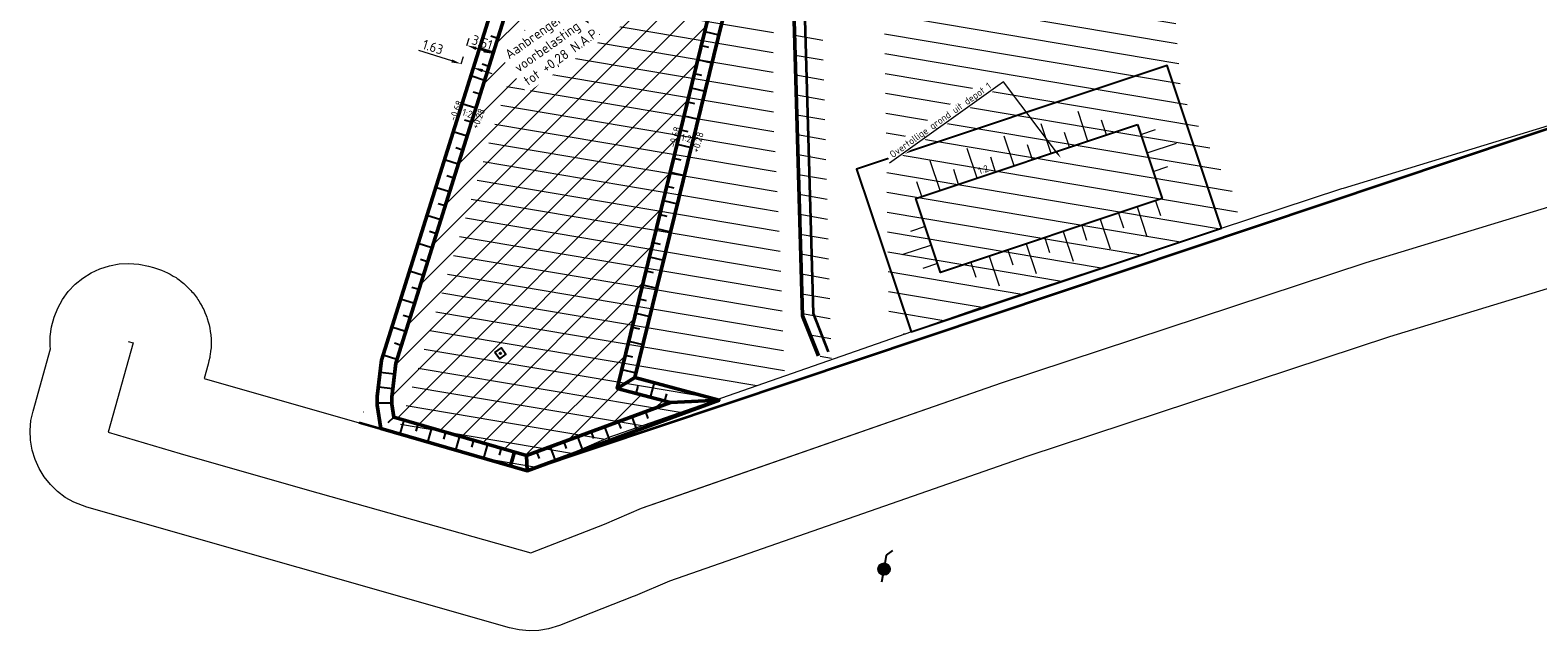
# Model space of a CAD drawing. Header units: metres. Extents: x 73551 to 77648, y 445066 to 446904.
# Tile 7 of 20: x 74949 to 75143, y 445306 to 445383. Entities that reach past the tile are written whole.
import ezdxf
from ezdxf import colors
from ezdxf.entities.mleader import LeaderData, LeaderLine
from ezdxf.math import Vec2, Vec3

# ---------------------------------------------------------------- set-up
doc = ezdxf.new("R2010")
doc.units = ezdxf.units.M
doc.header["$PDMODE"] = 35
doc.header["$PDSIZE"] = 3
doc.linetypes.add('VH-MATERIAALGRENS-SO', pattern=[2, 1, -1])
for name, color, linetype, lineweight, true_color in [('B-OI-KL-WATER_PVC_EVIDES INFRA-G', 5, 'KL-WATER-SO', 13, 0x0000ff), ('B-OI-KL-WATER_STEEL_813_EVIDES INFRA-G', 5, 'KL-WATER-SO', 13, 0x0000ff), ('B-OI-OG-INFO_EIS VOORZORGSMAATREGEL_EVIDES INFRA-G', 5, 'Continuous', 13, 0x0000ff), ('N-WE-GW-WATERGANG_SLOOT_WATERLIJN-G', 150, 'Continuous', 35, 0x007fff)]:
    doc.layers.add(name, color=color, linetype=linetype, lineweight=lineweight, true_color=true_color)
for name, color, linetype, lineweight in [('B-WE-GW-TALUDARCERING-S', 90, 'Continuous', 18), ('B-WE-GW-TALUDARCERING_KORT-G', 90, 'Continuous', 18), ('B-WE-GW-TALUDARCERING_LANG-G', 90, 'Continuous', 18), ('B-WE-VH-MATERIAALGRENS-G', 7, 'VH-MATERIAALGRENS-SO', 18), ('N-WE-GR-GROND-G', 90, 'Continuous', 25), ('N-WE-GW-ONTGRAVING-WERK-A-500', 92, 'Continuous', 18), ('N-WE-GW-OPHOGING-WERK-A-500', 92, 'Continuous', 18), ('N-WE-GW-TALUDARCERING-S', 90, 'Continuous', 25), ('N-WE-GW-TALUDARCERING_KORT-G', 90, 'Continuous', 25), ('N-WE-GW-TALUDARCERING_LANG-G', 90, 'Continuous', 25), ('N-WE-GW-VOORBELASTING-GD', 90, 'Continuous', 50), ('N-WE-GW-VOORBELASTING-M', 7, 'Continuous', 18), ('N-WE-GW-VOORBELASTING_ZAKBAAK-S', 90, 'Continuous', 25), ('N-WE-IE-TERREINAFSCHEIDING_KUNSTMATIG_HEKWERK-G', 20, 'IE-TERREINAFSCHEIDING_KUNSTMATIG-SO', 35), ('N-WE-MO-ONDERZOEK_PEILBUIS-S-500', 150, 'Continuous', 25), ('X-XX-AL-HOOGTELABEL-T18', 10, 'Continuous', 18), ('X-XX-AL-REFERENTIE-G', 7, 'Continuous', 18), ('X-XX-AL-T18', 10, 'Continuous', 18)]:
    doc.layers.add(name, color=color, linetype=linetype, lineweight=lineweight)
doc.styles.add('NLCS-ISO', font='NLCS-ISO.ttf')
doc.styles.add('NLCS-ISO-M500-T18', font='NLCS-ISO.ttf', dxfattribs={"height": 0.9})
doc.styles.add('NLCS-ISO-M500-T25', font='NLCS-ISO.ttf', dxfattribs={"height": 1.25})
doc.linetypes.add('IE-TERREINAFSCHEIDING_KUNSTMATIG-SO', pattern='A,4,[82,NLCS.SHX,S=0.75,R=90,X=0,Y=0],4,-2', length=10)
doc.linetypes.add('KL-WATER-SO', pattern='A,7,-0.5,[168,NLCS.shx,S=0.75,R=0,X=0.75,Y=0],-2', length=9.5)
doc.dimstyles.new('NLCS-M500-T25-PIJL_L3_H2', dxfattribs={"dimscale": 0.5, "dimtxt": 2.5, "dimasz": 2.5, "dimexe": 2, "dimexo": 2, "dimgap": 0.7, "dimtad": 1, "dimdec": 3, "dimzin": 0, "dimdsep": 46, "dimtxsty": 'NLCS-ISO-M500-T25', "dimcen": 0, "dimdle": 2, "dimclrd": 256, "dimclre": 256, "dimclrt": 256, "dimazin": 0, "dimtfac": 1, "dimtdec": 3, "dimtofl": 0, "dimtmove": 0, "dimatfit": 3, "dimfxl": 2, "dimfxlon": 1, "dimtfillclr": 256, "dimtolj": 1, "dimtzin": 0, "dimlwd": -1, "dimlwe": -1, "dimarcsym": 0})

# ---------------------------------------------------------------- blocks, each defined once
blk = doc.blocks.new('SMO-BODEM_PEILBUIS_1FILTER-SO')
h = blk.add_hatch(color=256)
edge = h.paths.add_edge_path()
edge.add_arc((0, 0), 1.5, 0, 360)
blk.add_line((2.56, 2.56), (4.57, 2.56))
at = {"flags": 128}
for points in [[(1.06, 1.06), (2.56, 2.56)], [(-2.34, -2.35), (-1.06, -1.07)]]:
    blk.add_lwpolyline(points, dxfattribs=at)
blk.add_circle((0, 0), 1.5)
at = {"style": 'NLCS-ISO'}
blk.add_attdef('NR', (2.93, -1.54), '', height=2.5, dxfattribs=at)
blk = doc.blocks.new('SGW-ZAKBAAK')
at = {"color": 0, "linetype": 'ByBlock', "lineweight": -2, "flags": 128}
blk.add_lwpolyline([(-0.25, 0.25), (0.25, 0.25), (0.25, -0.25), (-0.25, -0.25)], close=True, dxfattribs=at)
at = {"color": 0, "linetype": 'ByBlock', "lineweight": -2}
blk.add_circle((0, 0), 0.05, dxfattribs=at)
at = {"color": 0, "linetype": 'ByBlock', "lineweight": -2, "style": 'NLCS-ISO'}
blk.add_attdef('NUMMER', (0.4, -0.4), '', height=0.5, dxfattribs=at)
blk = doc.blocks.new('*U34')
at = {"layer": 'N-WE-GW-TALUDARCERING_KORT-G'}
for p, q in [((75024.67, 445332.44), (75024.99, 445331.56)), ((75028.16, 445333.72), (75028.48, 445332.85)), ((75021.18, 445331.15), (75021.5, 445330.28)), ((75014.19, 445328.58), (75014.51, 445327.71)), ((75017.68, 445329.87), (75018.01, 445329))]:
    blk.add_line(p, q, dxfattribs=at)
at = {"layer": 'N-WE-GW-TALUDARCERING_LANG-G'}
for p, q in [((75026.41, 445333.08), (75027.05, 445331.33)), ((75019.43, 445330.51), (75020.07, 445328.77)), ((75022.92, 445331.8), (75023.56, 445330.05)), ((75015.94, 445329.23), (75016.58, 445327.48))]:
    blk.add_line(p, q, dxfattribs=at)
blk = doc.blocks.new('*U35')
at = {"layer": 'N-WE-GW-TALUDARCERING_KORT-G'}
for p, q in [((75026.99, 445336.07), (75027.23, 445336.99)), ((75030.67, 445335.1), (75030.91, 445336.02))]:
    blk.add_line(p, q, dxfattribs=at)
at = {"layer": 'N-WE-GW-TALUDARCERING_LANG-G'}
blk.add_line((75028.83, 445335.59), (75029.31, 445337.43), dxfattribs=at)
blk = doc.blocks.new('*D76')
at = {"layer": 'Defpoints', "color": 0, "transparency": 16777216}
for p in [(75004.5, 445378.34), (75004.5, 445378.34), (75006.06, 445377.85)]:
    blk.add_point(p, dxfattribs=at)
at = {"layer": 'N-WE-GW-VOORBELASTING-M', "transparency": 16777216}
for p, q in [((75003.31, 445378.72), (74999.07, 445380.06)), ((75004.5, 445378.34), (75004.8, 445379.29)), ((75006.06, 445377.85), (75006.36, 445378.8)), ((75007.25, 445377.47), (75008.44, 445377.09))]:
    blk.add_line(p, q, dxfattribs=at)
for points in [[(75003.37, 445378.91), (75003.25, 445378.52), (75004.5, 445378.34)], [(75007.31, 445377.67), (75007.19, 445377.27), (75006.06, 445377.85)]]:
    blk.add_solid(points, dxfattribs=at)
at = {"layer": 'N-WE-GW-VOORBELASTING-M', "transparency": 16777216, "insert": (75000.89, 445380.5), "char_height": 1.25, "attachment_point": 5, "rotation": 342.4445, "style": 'NLCS-ISO-M500-T25'}
blk.add_mtext('\\A1;1.63', dxfattribs=at)
blk = doc.blocks.new('*D77')
at = {"layer": 'Defpoints', "color": 0, "transparency": 16777216}
for p in [(75005.25, 445380.7), (75004.97, 445379.83), (75008.32, 445378.77)]:
    blk.add_point(p, dxfattribs=at)
at = {"layer": 'N-WE-GW-VOORBELASTING-M', "transparency": 16777216}
for p, q in [((75005.25, 445380.7), (75005.55, 445381.65)), ((75008.59, 445379.64), (75008.89, 445380.59)), ((75007.4, 445380.02), (75006.44, 445380.32))]:
    blk.add_line(p, q, dxfattribs=at)
for points in [[(75006.5, 445380.52), (75006.38, 445380.12), (75005.25, 445380.7)], [(75007.46, 445380.21), (75007.34, 445379.82), (75008.59, 445379.64)]]:
    blk.add_solid(points, dxfattribs=at)
at = {"layer": 'N-WE-GW-VOORBELASTING-M', "transparency": 16777216, "insert": (75007.21, 445381.1), "char_height": 1.25, "attachment_point": 5, "rotation": 342.4445, "style": 'NLCS-ISO-M500-T25'}
blk.add_mtext('\\A1;3.51', dxfattribs=at)
blk = doc.blocks.new('*U100')
at = {"layer": 'B-WE-GW-TALUDARCERING_KORT-G'}
for p, q in [((75081.34, 445365.08), (75080.7, 445366.97)), ((75086.08, 445366.66), (75085.45, 445368.56)), ((75076.59, 445363.49), (75075.96, 445365.39)), ((75071.85, 445361.91), (75071.22, 445363.81)), ((75067.11, 445360.33), (75066.48, 445362.23)), ((75062.37, 445358.75), (75061.73, 445360.64))]:
    blk.add_line(p, q, dxfattribs=at)
at = {"layer": 'B-WE-GW-TALUDARCERING_LANG-G'}
for p, q in [((75083.71, 445365.87), (75082.44, 445369.66)), ((75078.97, 445364.29), (75077.7, 445368.08)), ((75069.48, 445361.12), (75068.21, 445364.92)), ((75074.22, 445362.7), (75072.96, 445366.5)), ((75064.74, 445359.54), (75063.47, 445363.33))]:
    blk.add_line(p, q, dxfattribs=at)
blk = doc.blocks.new('*U101')
at = {"layer": 'B-WE-GW-TALUDARCERING_KORT-G'}
for p, q in [((75062.82, 445354.91), (75060.92, 445354.28)), ((75064.4, 445350.16), (75062.5, 445349.53))]:
    blk.add_line(p, q, dxfattribs=at)
at = {"layer": 'B-WE-GW-TALUDARCERING_LANG-G'}
blk.add_line((75063.61, 445352.54), (75059.81, 445351.27), dxfattribs=at)
blk = doc.blocks.new('*U102')
at = {"layer": 'B-WE-GW-TALUDARCERING_KORT-G'}
for p, q in [((75092.38, 445358.22), (75093.02, 445356.32)), ((75087.64, 445356.64), (75088.27, 445354.74)), ((75078.16, 445353.47), (75078.79, 445351.58)), ((75082.9, 445355.06), (75083.53, 445353.16)), ((75073.41, 445351.89), (75074.05, 445349.99)), ((75068.67, 445350.31), (75069.3, 445348.41))]:
    blk.add_line(p, q, dxfattribs=at)
at = {"layer": 'B-WE-GW-TALUDARCERING_LANG-G'}
for p, q in [((75090.01, 445357.43), (75091.28, 445353.63)), ((75085.27, 445355.85), (75086.54, 445352.05)), ((75080.53, 445354.26), (75081.79, 445350.47)), ((75075.78, 445352.68), (75077.05, 445348.89)), ((75071.04, 445351.1), (75072.31, 445347.31))]:
    blk.add_line(p, q, dxfattribs=at)
blk = doc.blocks.new('*U103')
at = {"layer": 'B-WE-GW-TALUDARCERING_KORT-G'}
for p, q in [((75090.5, 445366.73), (75092.39, 445367.36)), ((75092.08, 445361.99), (75093.98, 445362.62))]:
    blk.add_line(p, q, dxfattribs=at)
at = {"layer": 'B-WE-GW-TALUDARCERING_LANG-G'}
blk.add_line((75091.29, 445364.36), (75095.08, 445365.63), dxfattribs=at)

msp = doc.modelspace()

# ---------------------------------------------------------------- hatches: boundary and pattern name
at = {"layer": 'N-WE-GW-ONTGRAVING-WERK-A-500'}
h = msp.add_hatch(dxfattribs=at)
h.set_pattern_fill('AGW-WERK_ONTGRAVEN-SO', color=256, scale=0.5, pattern_type=2)
h.set_pattern_definition([(170.4297, (74943.3185, 445018.8496), (-0.415643, -2.465206), [])])
h.paths.add_polyline_path([(75104.453, 445360.104), (75096.865, 445374.731), (75095.332, 445396.718), (75092.106, 445421.541), (75088.746, 445421.194), (75058.57, 445398.845), (75059.442, 445345.016), (75061.425, 445343.676), (75070.582, 445346.864), (75078.674, 445349.531), (75088.341, 445352.716), (75103.474, 445357.703)])
h = msp.add_hatch(dxfattribs=at)
h.set_pattern_fill('AGW-WERK_ONTGRAVEN-SO', color=256, scale=0.5, angle=35, pattern_type=2)
h.set_pattern_definition([(170, (0, 0), (-0.434120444, -2.462019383), [])])
edge = h.paths.add_edge_path()
edge.add_line((75050.127, 445410.662), (75039.879, 445413.78))
edge.add_line((75039.879, 445413.78), (75037.621, 445406.356))
edge.add_line((75037.621, 445406.356), (75045.337, 445404.008))
edge.add_arc((75044.755, 445402.095), 2, 1.61323, 73.08136, ccw=False)
edge.add_line((75046.754, 445402.151), (75048.335, 445346.019))
edge.add_line((75048.335, 445346.019), (75050.376, 445340.894))
edge.add_line((75050.376, 445340.894), (75052.03, 445340.404))
edge.add_line((75052.03, 445340.404), (75050.127, 445410.662))
h = msp.add_hatch(dxfattribs=at)
h.set_pattern_fill('AGW-WERK_ONTGRAVEN-SO', color=256, scale=0.5, pattern_type=2)
h.set_pattern_definition([(170.4297, (74893.451, 445002.1767), (-0.415643, -2.465206), [])])
h.paths.add_polyline_path([(75046.021, 445338.312), (75045.309, 445357.817), (75044.585, 445370.901), (75044.56, 445380.043), (75044.717, 445395.704), (75034.548, 445395.411), (75016.483, 445394.89), (74996.332, 445330.896), (75012.969, 445326.152), (75018.335, 445328.251), (75024.372, 445330.774), (75028.974, 445332.377), (75038.585, 445335.723)])
at = {"layer": 'N-WE-GW-OPHOGING-WERK-A-500'}
h = msp.add_hatch(dxfattribs=at)
h.set_pattern_fill('AGW-WERK_AANVULLEN-SOD', color=256, scale=0.5, pattern_type=2)
h.set_pattern_definition([(45, (0, 0), (-1.767766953, 1.767766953), [])])
h.paths.add_polyline_path([(75040.377, 445401.218), (75017.625, 445408.373), (75007.647, 445376.668), (74999.566, 445350.942), (74996.241, 445340.369), (74995.598, 445335.581), (74995.598, 445334.687), (74995.865, 445333.024), (75012.899, 445328.108), (75031.4, 445334.915), (75024.547, 445336.703)])

# ---------------------------------------------------------------- linework, layer by layer
at = {"layer": 'N-WE-GR-GROND-G', "flags": 128}
for points in [[(75102.083, 445357.279), (75095.125, 445378.137), (75055.273, 445364.836), (75062.255, 445343.986)], [(75091.332, 445370.546), (75094.496, 445361.06), (75066.038, 445351.567), (75062.873, 445361.053)]]:
    msp.add_lwpolyline(points, close=True, dxfattribs=at)
at = {"layer": 'N-WE-GW-TALUDARCERING_KORT-G'}
for p, q in [((75035.343, 445380.703), (75036.246, 445380.481)), ((75008.079, 445378.014), (75007.187, 445378.294)), ((75034.457, 445377.09), (75035.36, 445376.868)), ((75006.953, 445374.435), (75006.062, 445374.715)), ((75033.57, 445373.477), (75034.473, 445373.255)), ((75005.828, 445370.856), (75004.937, 445371.136)), ((75032.684, 445369.864), (75033.587, 445369.643)), ((75004.702, 445367.277), (75003.812, 445367.556)), ((75031.797, 445366.251), (75032.7, 445366.03)), ((75003.577, 445363.697), (75002.687, 445363.977)), ((75030.911, 445362.639), (75031.814, 445362.417)), ((75002.451, 445360.118), (75001.562, 445360.398)), ((75030.024, 445359.026), (75030.927, 445358.804)), ((75001.326, 445356.539), (75000.437, 445356.819)), ((75029.138, 445355.413), (75030.041, 445355.191)), ((75000.201, 445352.96), (74999.312, 445353.24)), ((75028.251, 445351.8), (75029.154, 445351.578)), ((74999.075, 445349.381), (74998.187, 445349.661)), ((75027.365, 445348.187), (75028.268, 445347.966)), ((74997.95, 445345.802), (74997.062, 445346.081)), ((75026.478, 445344.574), (75027.381, 445344.353)), ((74996.824, 445342.223), (74995.937, 445342.502)), ((75025.592, 445340.962), (75026.495, 445340.74)), ((74995.865, 445333.024), (74995.103, 445332.275)), ((74998.937, 445332.139), (74998.679, 445331.244)), ((75002.513, 445331.11), (75002.255, 445330.214)), ((75006.09, 445330.08), (75005.831, 445329.183)), ((75009.666, 445329.05), (75009.408, 445328.152))]:
    msp.add_line(p, q, dxfattribs=at)
at = {"layer": 'N-WE-GW-TALUDARCERING_KORT-G', "flags": 128}
for points in [[(74994.104, 445338.808), (74995.952, 445338.591)], [(74993.883, 445336.921), (74995.73, 445336.704)], [(74993.738, 445334.866), (74995.598, 445334.866)]]:
    msp.add_lwpolyline(points, dxfattribs=at)
at = {"layer": 'N-WE-GW-TALUDARCERING_LANG-G'}
for p, q in [((75035.786, 445382.509), (75037.593, 445382.066)), ((75034.9, 445378.896), (75036.706, 445378.453)), ((75007.516, 445376.224), (75005.734, 445376.785)), ((75034.013, 445375.283), (75035.82, 445374.84)), ((75006.39, 445372.645), (75004.609, 445373.205)), ((75033.127, 445371.671), (75034.933, 445371.227)), ((75005.265, 445369.066), (75003.484, 445369.626)), ((75032.24, 445368.058), (75034.047, 445367.615)), ((75004.14, 445365.487), (75002.36, 445366.047)), ((75031.354, 445364.445), (75033.16, 445364.002)), ((75003.014, 445361.908), (75001.235, 445362.467)), ((75030.467, 445360.832), (75032.274, 445360.389)), ((75001.889, 445358.329), (75000.11, 445358.888)), ((75029.581, 445357.219), (75031.387, 445356.776)), ((75000.763, 445354.75), (74998.986, 445355.309)), ((75028.694, 445353.606), (75030.501, 445353.163)), ((74999.638, 445351.171), (74997.861, 445351.73)), ((75027.808, 445349.994), (75029.614, 445349.55)), ((74998.512, 445347.592), (74996.736, 445348.15)), ((75026.921, 445346.381), (75028.728, 445345.938)), ((74997.387, 445344.013), (74995.612, 445344.571)), ((75026.035, 445342.768), (75027.841, 445342.325)), ((74996.261, 445340.434), (74994.487, 445340.992)), ((75025.148, 445339.155), (75026.955, 445338.712)), ((74997.148, 445332.654), (74996.633, 445330.865)), ((75000.725, 445331.624), (75000.209, 445329.833)), ((75004.301, 445330.595), (75003.785, 445328.802)), ((75007.878, 445329.565), (75007.361, 445327.77))]:
    msp.add_line(p, q, dxfattribs=at)
at = {"layer": 'N-WE-GW-VOORBELASTING-GD', "flags": 128}
msp.add_lwpolyline([(75052.626, 445409.902), (75039.879, 445413.78), (75037.621, 445406.356), (75045.337, 445404.008, -0.3223559), (75046.754, 445402.151), (75048.335, 445346.019), (75050.376, 445340.894)], format="xyb", dxfattribs=at)
for points in [[(74994.286, 445340.352), (75016.393, 445410.71), (75042.599, 445402.469), (75042.599, 445402.469), (75026.804, 445338.097), (75037.608, 445335.217), (75012.969, 445326.152), (74994.215, 445331.563), (74993.738, 445334.539), (74993.738, 445335.69)], [(74995.865, 445333.024), (75012.916, 445328.114), (75031.4, 445334.915), (75024.547, 445336.703), (75040.377, 445401.218), (75017.625, 445408.373), (74996.113, 445339.961), (74995.598, 445335.581), (74995.598, 445334.687)]]:
    msp.add_lwpolyline(points, close=True, dxfattribs=at)
for points in [[(75024.547, 445336.703), (75026.804, 445338.097)], [(75031.4, 445334.915), (75037.608, 445335.217)], [(75011.36, 445328.562), (75010.846, 445326.757)], [(75012.916, 445328.114), (75012.969, 445326.152)]]:
    msp.add_lwpolyline(points, dxfattribs=at)
at = {"layer": 'N-WE-GW-WATERGANG_SLOOT_WATERLIJN-G', "flags": 128}
msp.add_lwpolyline([(75048.114, 445402.19), (75049.688, 445346.298), (75051.639, 445341.397)], dxfattribs=at)
at = {"layer": 'X-XX-AL-REFERENTIE-G', "flags": 128}
msp.add_lwpolyline([(74991.961, 445333.67), (74991.929, 445333.679)], dxfattribs=at)

# ---------------------------------------------------------------- block references
at = {"layer": 'B-WE-GW-TALUDARCERING-S'}
for name in ['*U100', '*U103', '*U102', '*U101']:
    msp.add_blockref(name, (1.256, 2.555), dxfattribs=at)
at = {"layer": 'N-WE-GW-TALUDARCERING-S'}
for name in ['*U35', '*U34']:
    msp.add_blockref(name, (0, 0), dxfattribs=at)
at = {"layer": 'N-WE-GW-VOORBELASTING_ZAKBAAK-S', "xscale": 2, "yscale": 2, "zscale": 2, "rotation": 35.429731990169}
msp.add_blockref('SGW-ZAKBAAK', (75009.551, 445341.211), dxfattribs=at)
at = {"layer": 'N-WE-MO-ONDERZOEK_PEILBUIS-S-500', "xscale": 0.5, "yscale": 0.5, "zscale": 0.5, "rotation": 35.4297319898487}
msp.add_blockref('SMO-BODEM_PEILBUIS_1FILTER-SO', (75058.791, 445313.529), dxfattribs=at)

# ---------------------------------------------------------------- texts
at = {"layer": 'X-XX-AL-HOOGTELABEL-T18', "char_height": 0.9, "attachment_point": 1, "style": 'NLCS-ISO-M500-T18'}
for s, width, insert, rotation in [('-0.68', 2.58585, (75002.93, 445371.25), 68.37044), ('+0.28', 2.58585, (75005.797, 445370.24), 68.37044), ('1:2', 4.39214, (75004.827, 445372.617), 342.39602), ('-0.68', 2.58585, (75031.143, 445367.766), 75.33207), ('1:2', 4.39214, (75032.86, 445369.353), 349.35764), ('+0.28', 2.58585, (75034.111, 445367.111), 75.33207), ('1:2', 1.43616, (75070.77, 445364.984), 18.79587)]:
    msp.add_mtext_dynamic_manual_height_columns(s, width=width, gutter_width=4.5, heights=[0], dxfattribs=dict(at, insert=insert, rotation=rotation))

# ---------------------------------------------------------------- next in the draw order: texts
at = {"layer": 'X-XX-AL-HOOGTELABEL-T18', "insert": (75009.964, 445379.895), "char_height": 1.25, "attachment_point": 1, "rotation": 35.43, "style": 'NLCS-ISO-M500-T18', "bg_fill": 3, "box_fill_scale": 1.5, "bg_fill_color": 256, "bg_fill_transparency": 0}
msp.add_mtext_dynamic_manual_height_columns('Aanbrengen voorbelasting van zand\\Ptot +0,28 N.A.P.', width=19.16769, gutter_width=4.5, heights=[0], dxfattribs=at)

# ---------------------------------------------------------------- next in the draw order: linework, layer by layer
at = {"layer": 'B-OI-KL-WATER_PVC_EVIDES INFRA-G', "flags": 128}
msp.add_lwpolyline([(75027.66, 445321.33), (75073.87, 445337.42), (75120.67, 445352.84), (75168.12, 445367.31), (75215.91, 445381.52), (75264.02, 445395.04), (75312.38, 445407.72), (75361.16, 445418.7), (75410.3, 445427.89), (75459.67, 445435.78), (75509.17, 445442.83), (75548.375, 445447.361)], dxfattribs=at)
at = {"layer": 'B-OI-KL-WATER_STEEL_813_EVIDES INFRA-G', "flags": 128}
msp.add_lwpolyline([(74961.756, 445342.736), (74962.425, 445342.555), (74959.187, 445331.09), (74968.443, 445328.364), (74984.748, 445323.697), (75013.47, 445315.61), (75022.93, 445319.31), (75027.66, 445321.33), (75031.388, 445322.633), (75073.87, 445337.42), (75120.67, 445352.84), (75168.12, 445367.31), (75215.91, 445381.52), (75264.02, 445395.04), (75312.38, 445407.72), (75361.16, 445418.7), (75410.3, 445427.89), (75459.67, 445435.78), (75509.17, 445442.83), (75548.375, 445447.361)], dxfattribs=at)
at = {"layer": 'B-OI-OG-INFO_EIS VOORZORGSMAATREGEL_EVIDES INFRA-G', "flags": 128}
msp.add_lwpolyline([(75171.019, 445357.739), (75123.684, 445343.305), (75077.098, 445327.955), (75031.27, 445311.998), (75026.858, 445310.114), (75026.573, 445309.997), (75017.113, 445306.297), (75015.733, 445305.869), (75014.486, 445305.662), (75013.223, 445305.613), (75011.963, 445305.725), (75010.728, 445305.993), (74956.445, 445321.473), (74954.798, 445322.105), (74953.7, 445322.731), (74952.689, 445323.49), (74951.782, 445324.371), (74950.993, 445325.359), (74950.335, 445326.439), (74949.819, 445327.593), (74949.453, 445328.803), (74949.242, 445330.049), (74949.19, 445331.313), (74949.298, 445332.572), (74949.564, 445333.808), (74951.817, 445341.786), (74951.776, 445342.107), (74951.776, 445343.371), (74951.936, 445344.625), (74952.253, 445345.849), (74952.722, 445347.023), (74953.335, 445348.129), (74954.083, 445349.148), (74954.953, 445350.065), (74955.932, 445350.865), (74957.004, 445351.535), (74958.152, 445352.064), (74959.358, 445352.444), (74960.602, 445352.669), (74961.865, 445352.736), (74963.126, 445352.642), (74964.365, 445352.39), (74965.034, 445352.209), (74965.646, 445352.023), (74965.808, 445351.956), (74966.034, 445351.882), (74966.424, 445351.702), (74966.815, 445351.541), (74966.994, 445351.439), (74967.182, 445351.352), (74967.544, 445351.125), (74967.914, 445350.915), (74968.078, 445350.791), (74968.254, 445350.681), (74968.584, 445350.412), (74968.924, 445350.156), (74969.074, 445350.011), (74969.232, 445349.881), (74969.523, 445349.575), (74969.832, 445349.275), (74969.961, 445349.113), (74970.102, 445348.964), (74970.354, 445348.62), (74970.62, 445348.287), (74970.728, 445348.11), (74970.85, 445347.944), (74971.056, 445347.572), (74971.278, 445347.207), (74971.362, 445347.019), (74971.462, 445346.838), (74971.621, 445346.441), (74971.794, 445346.053), (74971.854, 445345.856), (74971.93, 445345.663), (74972.037, 445345.251), (74972.16, 445344.843), (74972.195, 445344.639), (74972.246, 445344.439), (74972.3, 445344.018), (74972.371, 445343.596), (74972.38, 445343.389), (74972.406, 445343.185), (74972.406, 445342.761), (74972.423, 445342.333), (74972.406, 445342.128), (74972.406, 445341.921), (74972.352, 445341.497), (74972.315, 445341.073), (74972.272, 445340.871), (74972.246, 445340.667), (74972.139, 445340.255), (74972.049, 445339.837), (74971.522, 445337.971), (75012.969, 445326.152), (75019.149, 445328.569), (75023.733, 445330.527), (75024.372, 445330.774), (75070.582, 445346.864), (75117.541, 445362.338), (75117.754, 445362.405), (75165.204, 445376.875)], dxfattribs=at)
at = {"layer": 'N-WE-GW-TALUDARCERING_KORT-G'}
msp.add_line((75009.204, 445381.593), (75008.312, 445381.873), dxfattribs=at)
at = {"layer": 'N-WE-GW-TALUDARCERING_LANG-G'}
msp.add_line((75008.641, 445379.803), (75006.858, 445380.364), dxfattribs=at)
at = {"layer": 'N-WE-IE-TERREINAFSCHEIDING_KUNSTMATIG_HEKWERK-G', "flags": 128}
msp.add_lwpolyline([(75154.771, 445390.463), (75157.68, 445374.58), (75012.969, 445326.152), (74991.431, 445332.294)], dxfattribs=at)

# ---------------------------------------------------------------- next in the draw order: dimensions: what is measured, and where the dimension line sits
at = {"layer": 'N-WE-GW-VOORBELASTING-M'}
for p1, p2, distance, picture, middle in [((75008.316, 445378.768), (75004.974, 445379.825), -0.913, '*D77', (75007.214, 445381.097)), ((75006.056, 445377.847), (75004.503, 445378.338), 0, '*D76', (75000.888, 445380.505))]:
    dim = msp.add_aligned_dim(p1=p1, p2=p2, distance=distance, dimstyle='NLCS-M500-T25-PIJL_L3_H2', override={"dimdec": 2}, dxfattribs=at)
    dim.commit()
    dim.dimension.update_dxf_attribs({"geometry": picture, "text_midpoint": middle})

# ---------------------------------------------------------------- next in the draw order: leaders
at = {"layer": 'X-XX-AL-T18'}
ml = msp.add_multileader_mtext('Standard', dxfattribs=at)
ml.set_content('Overtollige grond uit depot 1', color=256, style='NLCS-ISO-M500-T18')
ml.set_leader_properties(color=256, linetype='ByLayer', lineweight=-1)
ml.build(insert=Vec2(0, 0))
ml.multileader.update_dxf_attribs({"text_left_attachment_type": 5, "text_right_attachment_type": 5, "dogleg_length": 0.9, "arrow_head_size": 0.9})
ctx = ml.context
ctx.base_point, ctx.char_height, ctx.arrow_head_size, ctx.landing_gap_size, ctx.plane_origin, ctx.plane_x_axis, ctx.plane_y_axis = Vec3(75059.697, 445365.749), 0.9, 0.9, 0.45, Vec3(75080.498, 445372.406), Vec3(0.8148244, 0.5797079), Vec3(-0.5797079, 0.8148244)
ctx.left_attachment, ctx.right_attachment = 5, 5
notes = []
notes.append((ctx, [(0, (1, 1, 0), (75074.143, 445376.027), (-0.8148244, -0.5797079), 0.9, [(0, [(75081.463, 445366.304)], 0, [])])]))
ctx.mtext.insert, ctx.mtext.text_direction, ctx.mtext.rotation, ctx.mtext.flow_direction = Vec3(75059.385, 445366.963), Vec3(0.8148244, 0.5797079), 0.6183702, 5
ctx.mtext.has_bg_fill, ctx.mtext.bg_color, ctx.mtext.bg_scale_factor, ctx.mtext.bg_transparency, ctx.mtext.use_window_bg_color = 1, -1027028792, 1.5, 0, 1
for ctx, leaders in notes:
    for number, flags, end, landing, length, lines in leaders:
        leader = LeaderData()
        leader.index, (leader.has_last_leader_line, leader.has_dogleg_vector, leader.attachment_direction) = number, flags
        leader.last_leader_point, leader.dogleg_vector, leader.dogleg_length = Vec3(end), Vec3(landing), length
        for number, points, colour, breaks in lines:
            line = LeaderLine()
            line.index, line.vertices, line.color, line.breaks = number, Vec3.list(points), colors.encode_raw_color(colour), breaks
            leader.lines.append(line)
        ctx.leaders.append(leader)

# ---------------------------------------------------------------- next in the draw order: linework, layer by layer
at = {"layer": 'B-WE-VH-MATERIAALGRENS-G', "flags": 128}
msp.add_lwpolyline([(75062.873, 445361.053), (75066.038, 445351.567)], dxfattribs=at)

doc.saveas('drawing.dxf')
